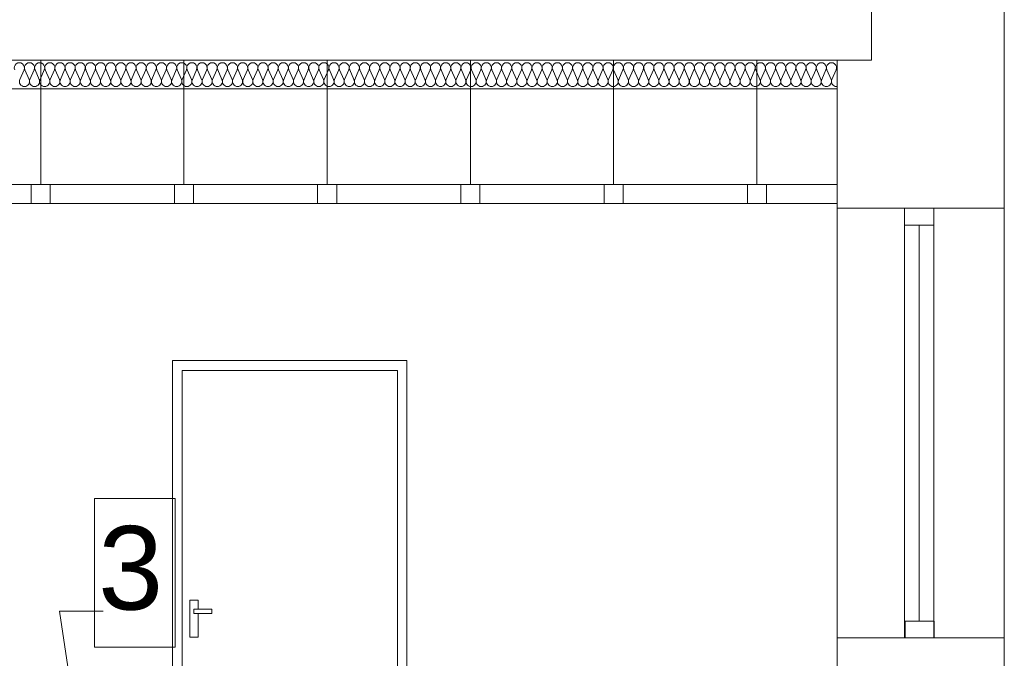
# Model space of a CAD drawing. Header units: millimetres. Extents: x 204754 to 499005, y -178579 to -103222.
# Tile 160 of 178: x 361082 to 365206, y -137089 to -134413. Entities that reach past the tile are written whole.
import ezdxf

# ---------------------------------------------------------------- set-up
doc = ezdxf.new("R2010")
doc.units = ezdxf.units.MM
doc.header["$MEASUREMENT"] = 0
doc.layers.get('0').update_dxf_attribs({"color": 252, "lineweight": 5})
for name, color, linetype, lineweight in [('830-G Teksty Etykiety_Nr_pióra__3', 252, 'Continuous', 5), ('Nowe_320-W Umeblowanie_Nr_pióra__103', 252, 'Continuous', 5), ('Nowe_810-G Ogólne_Nr_pióra__120', 252, 'Continuous', 5), ('Nowe_810-G Ogólne_Nr_pióra__7', 252, 'Continuous', 5), ('Nowe_820-G Rysunki Obrazki_Nr_pióra__1', 252, 'Continuous', 5), ('Nowe_820-G Rysunki Obrazki_Nr_pióra__3', 252, 'Continuous', 5), ('Nowe_Nowe_220(1)-A Ściany zewnętrzne_Nr_pióra__3', 252, 'Continuous', 5), ('Nowe_Nowe_220(1)-A Ściany zewnętrzne_Nr_pióra__7', 252, 'Continuous', 5)]:
    doc.layers.add(name, color=color, linetype=linetype, lineweight=lineweight)
doc.styles.add('GENERATED_STYLE_1', font='arial.ttf')

# ---------------------------------------------------------------- blocks, each defined once
blk = doc.blocks.new('podkład 20251118')
at = {"color": 252, "lineweight": 5}
for p, q in [((361394.9, -136419.8), (361732.5, -136419.8)), ((361394.9, -137041.9), (361394.9, -136419.8)), ((361732.5, -136419.8), (361732.5, -137041.9)), ((361732.5, -137041.9), (361394.9, -137041.9))]:
    blk.add_line(p, q, dxfattribs=at)
at = {"layer": '830-G Teksty Etykiety_Nr_pióra__3', "color": 252, "linetype": 'Continuous', "lineweight": 5}
for p, q in [((361394.9, -136419.8), (361732.5, -136419.8)), ((361394.9, -137041.9), (361394.9, -136419.8)), ((361732.5, -136419.8), (361732.5, -137041.9)), ((361368.2, -137703), (361248.4, -136891.8)), ((361248.4, -136891.8), (361430.8, -136891.8)), ((361732.5, -137041.9), (361394.9, -137041.9))]:
    blk.add_line(p, q, dxfattribs=at)
at = {"layer": 'Nowe_320-W Umeblowanie_Nr_pióra__103', "color": 252, "linetype": 'Continuous', "lineweight": 5}
for p, q in [((361099.6, -134623.2), (361081.9, -134663.6)), ((361120.8, -134663.6), (361103.2, -134623.2)), ((361142.1, -134623.2), (361124.4, -134663.6)), ((361163.4, -134663.6), (361145.7, -134623.2)), ((361184.6, -134623.2), (361166.9, -134663.6)), ((361205.9, -134663.6), (361188.2, -134623.2)), ((361227.2, -134623.2), (361209.5, -134663.6)), ((361248.4, -134663.6), (361230.7, -134623.2)), ((361269.7, -134623.2), (361252, -134663.6)), ((361290.9, -134663.6), (361273.2, -134623.2)), ((361312.2, -134623.2), (361294.5, -134663.6)), ((361333.5, -134663.6), (361315.8, -134623.2)), ((361354.7, -134623.2), (361337, -134663.6)), ((361376, -134663.6), (361358.3, -134623.2)), ((361397.2, -134623.2), (361379.6, -134663.6)), ((361418.5, -134663.6), (361400.8, -134623.2)), ((361439.8, -134623.2), (361422.1, -134663.6)), ((361461, -134663.6), (361443.3, -134623.2)), ((361482.3, -134623.2), (361464.6, -134663.6)), ((361503.5, -134663.6), (361485.9, -134623.2)), ((361524.8, -134623.2), (361507.1, -134663.6)), ((361546.1, -134663.6), (361528.4, -134623.2)), ((361567.3, -134623.2), (361549.6, -134663.6)), ((361588.6, -134663.6), (361570.9, -134623.2)), ((361609.9, -134623.2), (361592.2, -134663.6)), ((361631.1, -134663.6), (361613.4, -134623.2)), ((361652.4, -134623.2), (361634.7, -134663.6)), ((361673.6, -134663.6), (361655.9, -134623.2)), ((361694.9, -134623.2), (361677.2, -134663.6)), ((361716.2, -134663.6), (361698.5, -134623.2)), ((361737.4, -134623.2), (361719.7, -134663.6)), ((361758.7, -134663.6), (361741, -134623.2)), ((361779.9, -134623.2), (361762.3, -134663.6)), ((361801.2, -134663.6), (361783.5, -134623.2)), ((361822.5, -134623.2), (361804.8, -134663.6)), ((361843.7, -134663.6), (361826, -134623.2)), ((361865, -134623.2), (361847.3, -134663.6)), ((361886.2, -134663.6), (361868.6, -134623.2)), ((361907.5, -134623.2), (361889.8, -134663.6)), ((361928.8, -134663.6), (361911.1, -134623.2)), ((361950, -134623.2), (361932.3, -134663.6)), ((361971.3, -134663.6), (361953.6, -134623.2)), ((361992.6, -134623.2), (361974.9, -134663.6)), ((362013.8, -134663.6), (361996.1, -134623.2)), ((362035.1, -134623.2), (362017.4, -134663.6)), ((362056.3, -134663.6), (362038.6, -134623.2)), ((362077.6, -134623.2), (362059.9, -134663.6)), ((362098.9, -134663.6), (362081.2, -134623.2)), ((362120.1, -134623.2), (362102.4, -134663.6)), ((362141.4, -134663.6), (362123.7, -134623.2)), ((362162.6, -134623.2), (362145, -134663.6)), ((362183.9, -134663.6), (362166.2, -134623.2)), ((362205.2, -134623.2), (362187.5, -134663.6)), ((362226.4, -134663.6), (362208.7, -134623.2)), ((362247.7, -134623.2), (362230, -134663.6)), ((362268.9, -134663.6), (362251.3, -134623.2)), ((362290.2, -134623.2), (362272.5, -134663.6)), ((362311.5, -134663.6), (362293.8, -134623.2)), ((362332.7, -134623.2), (362315, -134663.6)), ((362354, -134663.6), (362336.3, -134623.2)), ((362375.3, -134623.2), (362357.6, -134663.6)), ((362396.5, -134663.6), (362378.8, -134623.2)), ((362417.8, -134623.2), (362400.1, -134663.6)), ((362439, -134663.6), (362421.3, -134623.2)), ((362460.3, -134623.2), (362442.6, -134663.6)), ((362481.6, -134663.6), (362463.9, -134623.2)), ((362502.8, -134623.2), (362485.1, -134663.6)), ((362524.1, -134663.6), (362506.4, -134623.2)), ((362545.3, -134623.2), (362527.7, -134663.6)), ((362566.6, -134663.6), (362548.9, -134623.2)), ((362587.9, -134623.2), (362570.2, -134663.6)), ((362609.1, -134663.6), (362591.4, -134623.2)), ((362630.4, -134623.2), (362612.7, -134663.6)), ((362651.6, -134663.6), (362634, -134623.2)), ((362672.9, -134623.2), (362655.2, -134663.6)), ((362694.2, -134663.6), (362676.5, -134623.2)), ((362715.4, -134623.2), (362697.7, -134663.6)), ((362736.7, -134663.6), (362719, -134623.2)), ((362758, -134623.2), (362740.3, -134663.6)), ((362779.2, -134663.6), (362761.5, -134623.2)), ((362800.5, -134623.2), (362782.8, -134663.6)), ((362821.7, -134663.6), (362804, -134623.2)), ((362843, -134623.2), (362825.3, -134663.6)), ((362864.3, -134663.6), (362846.6, -134623.2)), ((362885.5, -134623.2), (362867.8, -134663.6)), ((362906.8, -134663.6), (362889.1, -134623.2)), ((362928, -134623.2), (362910.4, -134663.6)), ((362949.3, -134663.6), (362931.6, -134623.2)), ((362970.6, -134623.2), (362952.9, -134663.6)), ((362991.8, -134663.6), (362974.1, -134623.2)), ((363013.1, -134623.2), (362995.4, -134663.6)), ((363034.3, -134663.6), (363016.7, -134623.2)), ((363055.6, -134623.2), (363037.9, -134663.6)), ((363076.9, -134663.6), (363059.2, -134623.2)), ((363098.1, -134623.2), (363080.4, -134663.6)), ((363119.4, -134663.6), (363101.7, -134623.2)), ((363140.7, -134623.2), (363123, -134663.6)), ((363161.9, -134663.6), (363144.2, -134623.2)), ((363183.2, -134623.2), (363165.5, -134663.6)), ((363204.4, -134663.6), (363186.7, -134623.2)), ((363225.7, -134623.2), (363208, -134663.6)), ((363247, -134663.6), (363229.3, -134623.2)), ((363268.2, -134623.2), (363250.5, -134663.6)), ((363289.5, -134663.6), (363271.8, -134623.2)), ((363310.7, -134623.2), (363293.1, -134663.6)), ((363332, -134663.6), (363314.3, -134623.2)), ((363353.3, -134623.2), (363335.6, -134663.6)), ((363374.5, -134663.6), (363356.8, -134623.2)), ((363395.8, -134623.2), (363378.1, -134663.6)), ((363417, -134663.6), (363399.4, -134623.2)), ((363438.3, -134623.2), (363420.6, -134663.6)), ((363459.6, -134663.6), (363441.9, -134623.2)), ((363480.8, -134623.2), (363463.1, -134663.6)), ((363502.1, -134663.6), (363484.4, -134623.2)), ((363523.4, -134623.2), (363505.7, -134663.6)), ((363544.6, -134663.6), (363526.9, -134623.2)), ((363565.9, -134623.2), (363548.2, -134663.6)), ((363587.1, -134663.6), (363569.4, -134623.2)), ((363608.4, -134623.2), (363590.7, -134663.6)), ((363629.7, -134663.6), (363612, -134623.2)), ((363650.9, -134623.2), (363633.2, -134663.6)), ((363672.2, -134663.6), (363654.5, -134623.2)), ((363693.4, -134623.2), (363675.7, -134663.6)), ((363714.7, -134663.6), (363697, -134623.2)), ((363736, -134623.2), (363718.3, -134663.6)), ((363757.2, -134663.6), (363739.5, -134623.2)), ((363778.5, -134623.2), (363760.8, -134663.6)), ((363799.7, -134663.6), (363782.1, -134623.2)), ((363821, -134623.2), (363803.3, -134663.6)), ((363842.3, -134663.6), (363824.6, -134623.2)), ((363863.5, -134623.2), (363845.8, -134663.6)), ((363884.8, -134663.6), (363867.1, -134623.2)), ((363906, -134623.2), (363888.4, -134663.6)), ((363927.3, -134663.6), (363909.6, -134623.2)), ((363948.6, -134623.2), (363930.9, -134663.6)), ((363969.8, -134663.6), (363952.1, -134623.2)), ((363991.1, -134623.2), (363973.4, -134663.6)), ((364012.4, -134663.6), (363994.7, -134623.2)), ((364033.6, -134623.2), (364015.9, -134663.6)), ((364054.9, -134663.6), (364037.2, -134623.2)), ((364076.1, -134623.2), (364058.4, -134663.6)), ((364097.4, -134663.6), (364079.7, -134623.2)), ((364118.7, -134623.2), (364101, -134663.6)), ((364139.9, -134663.6), (364122.2, -134623.2)), ((364161.2, -134623.2), (364143.5, -134663.6)), ((364182.4, -134663.6), (364164.8, -134623.2)), ((364203.7, -134623.2), (364186, -134663.6)), ((364225, -134663.6), (364207.3, -134623.2)), ((364246.2, -134623.2), (364228.5, -134663.6)), ((364267.5, -134663.6), (364249.8, -134623.2)), ((364288.7, -134623.2), (364271.1, -134663.6)), ((364310, -134663.6), (364292.3, -134623.2)), ((364331.3, -134623.2), (364313.6, -134663.6)), ((364352.5, -134663.6), (364334.8, -134623.2)), ((364373.8, -134623.2), (364356.1, -134663.6)), ((364395.1, -134663.6), (364377.4, -134623.2)), ((364416.3, -134623.2), (364398.6, -134663.6)), ((364437.6, -134663.6), (364419.9, -134623.2)), ((364458.8, -134623.2), (364441.1, -134663.6)), ((364480.1, -134663.6), (364462.4, -134623.2)), ((364501.4, -134623.2), (364483.7, -134663.6))]:
    blk.add_line(p, q, dxfattribs=at)
at = {"layer": 'Nowe_320-W Umeblowanie_Nr_pióra__103', "color": 252, "linetype": 'Continuous', "lineweight": 5, "extrusion": (0, 0, -1)}
for centre, start_param, end_param in [((361080.1, -134614.7), 4.299595, 8.266775), ((361122.6, -134614.7), 4.299595, 8.266775), ((361165.2, -134614.7), 4.299595, 8.266775), ((361207.7, -134614.7), 4.299595, 8.266775), ((361250.2, -134614.7), 4.299595, 8.266775), ((361292.7, -134614.7), 4.299595, 8.266775), ((361335.2, -134614.7), 4.299595, 8.266775), ((361377.8, -134614.7), 4.299595, 8.266775), ((361420.3, -134614.7), 4.299595, 8.266775), ((361462.8, -134614.7), 4.299595, 8.266775), ((361505.3, -134614.7), 4.299595, 8.266775), ((361547.9, -134614.7), 4.299595, 8.266775), ((361590.4, -134614.7), 4.299595, 8.266775), ((361632.9, -134614.7), 4.299595, 8.266775), ((361675.4, -134614.7), 4.299595, 8.266775), ((361717.9, -134614.7), 4.299595, 8.266775), ((361760.5, -134614.7), 4.299595, 8.266775), ((361803, -134614.7), 4.299595, 8.266775), ((361845.5, -134614.7), 4.299595, 8.266775), ((361888, -134614.7), 4.299595, 8.266775), ((361930.6, -134614.7), 4.299595, 8.266775), ((361973.1, -134614.7), 4.299595, 8.266775), ((362015.6, -134614.7), 4.299595, 8.266775), ((362058.1, -134614.7), 4.299595, 8.266775), ((362100.6, -134614.7), 4.299595, 8.266775), ((362143.2, -134614.7), 4.299595, 8.266775), ((362185.7, -134614.7), 4.299595, 8.266775), ((362228.2, -134614.7), 4.299595, 8.266775), ((362270.7, -134614.7), 4.299595, 8.266775), ((362313.3, -134614.7), 4.299595, 8.266775), ((362355.8, -134614.7), 4.299595, 8.266775), ((362398.3, -134614.7), 4.299595, 8.266775), ((362440.8, -134614.7), 4.299595, 8.266775), ((362483.3, -134614.7), 4.299595, 8.266775), ((362525.9, -134614.7), 4.299595, 8.266775), ((362568.4, -134614.7), 4.299595, 8.266775), ((362610.9, -134614.7), 4.299595, 8.266775), ((362653.4, -134614.7), 4.299595, 8.266775), ((362696, -134614.7), 4.299595, 8.266775), ((362738.5, -134614.7), 4.299595, 8.266775), ((362781, -134614.7), 4.299595, 8.266775), ((362823.5, -134614.7), 4.299595, 8.266775), ((362866, -134614.7), 4.299595, 8.266775), ((362908.6, -134614.7), 4.299595, 8.266775), ((362951.1, -134614.7), 4.299595, 8.266775), ((362993.6, -134614.7), 4.299595, 8.266775), ((363036.1, -134614.7), 4.299595, 8.266775), ((363078.7, -134614.7), 4.299595, 8.266775), ((363121.2, -134614.7), 4.299595, 8.266775), ((363163.7, -134614.7), 4.299595, 8.266775), ((363206.2, -134614.7), 4.299595, 8.266775), ((363248.7, -134614.7), 4.299595, 8.266775), ((363291.3, -134614.7), 4.299595, 8.266775), ((363333.8, -134614.7), 4.299595, 8.266775), ((363376.3, -134614.7), 4.299595, 8.266775), ((363418.8, -134614.7), 4.299595, 8.266775), ((363461.4, -134614.7), 4.299595, 8.266775), ((363503.9, -134614.7), 4.299595, 8.266775), ((363546.4, -134614.7), 4.299595, 8.266775), ((363588.9, -134614.7), 4.299595, 8.266775), ((363631.4, -134614.7), 4.299595, 8.266775), ((363674, -134614.7), 4.299595, 8.266775), ((363716.5, -134614.7), 4.299595, 8.266775), ((363759, -134614.7), 4.299595, 8.266775), ((363801.5, -134614.7), 4.299595, 8.266775), ((363844.1, -134614.7), 4.299595, 8.266775), ((363886.6, -134614.7), 4.299595, 8.266775), ((363929.1, -134614.7), 4.299595, 8.266775), ((363971.6, -134614.7), 4.299595, 8.266775), ((364014.1, -134614.7), 4.299595, 8.266775), ((364056.7, -134614.7), 4.299595, 8.266775), ((364099.2, -134614.7), 4.299595, 8.266775), ((364141.7, -134614.7), 4.299595, 8.266775), ((364184.2, -134614.7), 4.299595, 8.266775), ((364226.8, -134614.7), 4.299595, 8.266775), ((364269.3, -134614.7), 4.299595, 8.266775), ((364311.8, -134614.7), 4.299595, 8.266775), ((364354.3, -134614.7), 4.299595, 8.266775), ((364396.8, -134614.7), 4.299595, 8.266775), ((364439.4, -134614.7), 4.299595, 8.266775), ((364481.9, -134614.7), 4.299595, 8.266775), ((361101.4, -134672.1), 3.141593, 5.125182), ((361101.4, -134672.1), 1.158003, 3.141593), ((361143.9, -134672.1), 3.141593, 5.125182), ((361143.9, -134672.1), 1.158003, 3.141593), ((361186.4, -134672.1), 3.141593, 5.125182), ((361186.4, -134672.1), 1.158003, 3.141593), ((361228.9, -134672.1), 3.141593, 5.125182), ((361228.9, -134672.1), 1.158003, 3.141593), ((361271.5, -134672.1), 3.141593, 5.125182), ((361271.5, -134672.1), 1.158003, 3.141593), ((361314, -134672.1), 3.141593, 5.125182), ((361314, -134672.1), 1.158003, 3.141593), ((361356.5, -134672.1), 3.141593, 5.125182), ((361356.5, -134672.1), 1.158003, 3.141593), ((361399, -134672.1), 3.141593, 5.125182), ((361399, -134672.1), 1.158003, 3.141593), ((361441.6, -134672.1), 3.141593, 5.125182), ((361441.6, -134672.1), 1.158003, 3.141593), ((361484.1, -134672.1), 3.141593, 5.125182), ((361484.1, -134672.1), 1.158003, 3.141593), ((361526.6, -134672.1), 3.141593, 5.125182), ((361526.6, -134672.1), 1.158003, 3.141593), ((361569.1, -134672.1), 3.141593, 5.125182), ((361569.1, -134672.1), 1.158003, 3.141593), ((361611.6, -134672.1), 3.141593, 5.125182), ((361611.6, -134672.1), 1.158003, 3.141593), ((361654.2, -134672.1), 3.141593, 5.125182), ((361654.2, -134672.1), 1.158003, 3.141593), ((361696.7, -134672.1), 3.141593, 5.125182), ((361696.7, -134672.1), 1.158003, 3.141593), ((361739.2, -134672.1), 3.141593, 5.125182), ((361739.2, -134672.1), 1.158003, 3.141593), ((361781.7, -134672.1), 3.141593, 5.125182), ((361781.7, -134672.1), 1.158003, 3.141593), ((361824.3, -134672.1), 3.141593, 5.125182), ((361824.3, -134672.1), 1.158003, 3.141593), ((361866.8, -134672.1), 3.141593, 5.125182), ((361866.8, -134672.1), 1.158003, 3.141593), ((361909.3, -134672.1), 3.141593, 5.125182), ((361909.3, -134672.1), 1.158003, 3.141593), ((361951.8, -134672.1), 3.141593, 5.125182), ((361951.8, -134672.1), 1.158003, 3.141593), ((361994.3, -134672.1), 3.141593, 5.125182), ((361994.3, -134672.1), 1.158003, 3.141593), ((362036.9, -134672.1), 3.141593, 5.125182), ((362036.9, -134672.1), 1.158003, 3.141593), ((362079.4, -134672.1), 3.141593, 5.125182), ((362079.4, -134672.1), 1.158003, 3.141593), ((362121.9, -134672.1), 3.141593, 5.125182), ((362121.9, -134672.1), 1.158003, 3.141593), ((362164.4, -134672.1), 3.141593, 5.125182), ((362164.4, -134672.1), 1.158003, 3.141593), ((362206.9, -134672.1), 3.141593, 5.125182), ((362206.9, -134672.1), 1.158003, 3.141593), ((362249.5, -134672.1), 3.141593, 5.125182), ((362249.5, -134672.1), 1.158003, 3.141593), ((362292, -134672.1), 3.141593, 5.125182), ((362292, -134672.1), 1.158003, 3.141593), ((362334.5, -134672.1), 3.141593, 5.125182), ((362334.5, -134672.1), 1.158003, 3.141593), ((362377, -134672.1), 3.141593, 5.125182), ((362377, -134672.1), 1.158003, 3.141593), ((362419.6, -134672.1), 3.141593, 5.125182), ((362419.6, -134672.1), 1.158003, 3.141593), ((362462.1, -134672.1), 3.141593, 5.125182), ((362462.1, -134672.1), 1.158003, 3.141593), ((362504.6, -134672.1), 3.141593, 5.125182), ((362504.6, -134672.1), 1.158003, 3.141593), ((362547.1, -134672.1), 3.141593, 5.125182), ((362547.1, -134672.1), 1.158003, 3.141593), ((362589.6, -134672.1), 3.141593, 5.125182), ((362589.6, -134672.1), 1.158003, 3.141593), ((362632.2, -134672.1), 3.141593, 5.125182), ((362632.2, -134672.1), 1.158003, 3.141593), ((362674.7, -134672.1), 3.141593, 5.125182), ((362674.7, -134672.1), 1.158003, 3.141593), ((362717.2, -134672.1), 3.141593, 5.125182), ((362717.2, -134672.1), 1.158003, 3.141593), ((362759.7, -134672.1), 3.141593, 5.125182), ((362759.7, -134672.1), 1.158003, 3.141593), ((362802.3, -134672.1), 3.141593, 5.125182), ((362802.3, -134672.1), 1.158003, 3.141593), ((362844.8, -134672.1), 3.141593, 5.125182), ((362844.8, -134672.1), 1.158003, 3.141593), ((362887.3, -134672.1), 3.141593, 5.125182), ((362887.3, -134672.1), 1.158003, 3.141593), ((362929.8, -134672.1), 3.141593, 5.125182), ((362929.8, -134672.1), 1.158003, 3.141593), ((362972.3, -134672.1), 3.141593, 5.125182), ((362972.3, -134672.1), 1.158003, 3.141593), ((363014.9, -134672.1), 3.141593, 5.125182), ((363014.9, -134672.1), 1.158003, 3.141593), ((363057.4, -134672.1), 3.141593, 5.125182), ((363057.4, -134672.1), 1.158003, 3.141593), ((363099.9, -134672.1), 3.141593, 5.125182), ((363099.9, -134672.1), 1.158003, 3.141593), ((363142.4, -134672.1), 3.141593, 5.125182), ((363142.4, -134672.1), 1.158003, 3.141593), ((363185, -134672.1), 3.141593, 5.125182), ((363185, -134672.1), 1.158003, 3.141593), ((363227.5, -134672.1), 3.141593, 5.125182), ((363227.5, -134672.1), 1.158003, 3.141593), ((363270, -134672.1), 3.141593, 5.125182), ((363270, -134672.1), 1.158003, 3.141593), ((363312.5, -134672.1), 3.141593, 5.125182), ((363312.5, -134672.1), 1.158003, 3.141593), ((363355, -134672.1), 3.141593, 5.125182), ((363355, -134672.1), 1.158003, 3.141593), ((363397.6, -134672.1), 3.141593, 5.125182), ((363397.6, -134672.1), 1.158003, 3.141593), ((363440.1, -134672.1), 3.141593, 5.125182), ((363440.1, -134672.1), 1.158003, 3.141593), ((363482.6, -134672.1), 3.141593, 5.125182), ((363482.6, -134672.1), 1.158003, 3.141593), ((363525.1, -134672.1), 3.141593, 5.125182), ((363525.1, -134672.1), 1.158003, 3.141593), ((363567.7, -134672.1), 3.141593, 5.125182), ((363567.7, -134672.1), 1.158003, 3.141593), ((363610.2, -134672.1), 3.141593, 5.125182), ((363610.2, -134672.1), 1.158003, 3.141593), ((363652.7, -134672.1), 3.141593, 5.125182), ((363652.7, -134672.1), 1.158003, 3.141593), ((363695.2, -134672.1), 3.141593, 5.125182), ((363695.2, -134672.1), 1.158003, 3.141593), ((363737.7, -134672.1), 3.141593, 5.125182), ((363737.7, -134672.1), 1.158003, 3.141593), ((363780.3, -134672.1), 3.141593, 5.125182), ((363780.3, -134672.1), 1.158003, 3.141593), ((363822.8, -134672.1), 3.141593, 5.125182), ((363822.8, -134672.1), 1.158003, 3.141593), ((363865.3, -134672.1), 3.141593, 5.125182), ((363865.3, -134672.1), 1.158003, 3.141593), ((363907.8, -134672.1), 3.141593, 5.125182), ((363907.8, -134672.1), 1.158003, 3.141593), ((363950.4, -134672.1), 3.141593, 5.125182), ((363950.4, -134672.1), 1.158003, 3.141593), ((363992.9, -134672.1), 3.141593, 5.125182), ((363992.9, -134672.1), 1.158003, 3.141593), ((364035.4, -134672.1), 3.141593, 5.125182), ((364035.4, -134672.1), 1.158003, 3.141593), ((364077.9, -134672.1), 3.141593, 5.125182), ((364077.9, -134672.1), 1.158003, 3.141593), ((364120.4, -134672.1), 3.141593, 5.125182), ((364120.4, -134672.1), 1.158003, 3.141593), ((364163, -134672.1), 3.141593, 5.125182), ((364163, -134672.1), 1.158003, 3.141593), ((364205.5, -134672.1), 3.141593, 5.125182), ((364205.5, -134672.1), 1.158003, 3.141593), ((364248, -134672.1), 3.141593, 5.125182), ((364248, -134672.1), 1.158003, 3.141593), ((364290.5, -134672.1), 3.141593, 5.125182), ((364290.5, -134672.1), 1.158003, 3.141593), ((364333.1, -134672.1), 3.141593, 5.125182), ((364333.1, -134672.1), 1.158003, 3.141593), ((364375.6, -134672.1), 3.141593, 5.125182), ((364375.6, -134672.1), 1.158003, 3.141593), ((364418.1, -134672.1), 3.141593, 5.125182), ((364418.1, -134672.1), 1.158003, 3.141593), ((364460.6, -134672.1), 3.141593, 5.125182), ((364460.6, -134672.1), 1.158003, 3.141593), ((364503.1, -134672.1), 3.141593, 5.125182)]:
    blk.add_ellipse(centre, major_axis=(0, 21.3), ratio=0.999683, start_param=start_param, end_param=end_param, dxfattribs=at)
at = {"layer": 'Nowe_810-G Ogólne_Nr_pióra__120', "color": 252, "linetype": 'Continuous', "lineweight": 5}
blk.add_line((364849.2, -135274), (364849.2, -136932.9), dxfattribs=at)
at = {"layer": 'Nowe_810-G Ogólne_Nr_pióra__7', "color": 252, "linetype": 'Continuous', "lineweight": 5}
for p, q in [((364650.2, -134583.4), (364650.2, -134253.4)), ((358984.4, -134583.4), (364650.2, -134583.4))]:
    blk.add_line(p, q, dxfattribs=at)
at = {"layer": 'Nowe_820-G Rysunki Obrazki_Nr_pióra__1', "color": 252, "linetype": 'Continuous', "lineweight": 5}
for p, q in [((364505.6, -134583.4), (352852.1, -134583.4)), ((364503.1, -134703.4), (352852.1, -134703.4))]:
    blk.add_line(p, q, dxfattribs=at)
at = {"layer": 'Nowe_820-G Rysunki Obrazki_Nr_pióra__3', "color": 252, "linetype": 'Continuous', "lineweight": 5}
for p, q in [((361721.3, -135841.2), (362702.7, -135841.2)), ((361721.3, -135841.2), (361721.3, -137883.4)), ((362702.7, -135841.2), (362702.7, -137883.4)), ((361762.6, -135882.5), (362664.6, -135882.5)), ((361762.6, -135882.5), (361762.6, -137883.4)), ((362664.6, -135882.5), (362664.6, -137883.4)), ((361829.3, -136844.8), (361794.4, -136844.8)), ((361794.4, -136844.8), (361794.4, -137000.5)), ((361829.3, -136883), (361829.3, -136844.8)), ((361810.3, -136902), (361810.3, -136883)), ((361810.3, -136883), (361886.5, -136883)), ((361886.5, -136883), (361886.5, -136902)), ((361886.5, -136902), (361810.3, -136902)), ((361829.3, -137000.5), (361829.3, -136902)), ((361794.4, -137000.5), (361829.3, -137000.5))]:
    blk.add_line(p, q, dxfattribs=at)
at = {"layer": 'Nowe_Nowe_220(1)-A Ściany zewnętrzne_Nr_pióra__3', "color": 252, "linetype": 'Continuous', "lineweight": 5}
for p, q in [((361169.5, -135103.4), (361169.5, -134583.4)), ((361769.5, -135103.4), (361769.5, -134583.4)), ((362369.5, -135103.4), (362369.5, -134583.4)), ((362969.5, -135103.4), (362969.5, -134583.4)), ((363569.5, -135103.4), (363569.5, -134583.4)), ((364169.5, -135103.4), (364169.5, -134583.4)), ((361017.1, -135103.4), (364505.6, -135103.4)), ((361129.5, -135103.4), (361129.5, -135183.4)), ((361209.5, -135103.4), (361209.5, -135183.4)), ((361729.5, -135103.4), (361729.5, -135183.4)), ((361809.5, -135103.4), (361809.5, -135183.4)), ((362329.5, -135103.4), (362329.5, -135183.4)), ((362409.5, -135103.4), (362409.5, -135183.4)), ((362929.5, -135103.4), (362929.5, -135183.4)), ((363009.5, -135103.4), (363009.5, -135183.4)), ((363529.5, -135103.4), (363529.5, -135183.4)), ((363609.5, -135103.4), (363609.5, -135183.4)), ((364129.5, -135103.4), (364129.5, -135183.4)), ((364209.5, -135103.4), (364209.5, -135183.4)), ((361017.1, -135183.4), (364505.6, -135183.4))]:
    blk.add_line(p, q, dxfattribs=at)
at = {"layer": 'Nowe_Nowe_220(1)-A Ściany zewnętrzne_Nr_pióra__7', "color": 252, "linetype": 'Continuous', "lineweight": 5}
for p, q in [((365205.9, -132065), (365205.9, -134516)), ((364650.2, -133855.1), (364650.2, -134583.4)), ((365205.9, -134516), (365205.9, -134906)), ((364505.6, -139050.6), (364505.6, -134583.4)), ((364650.2, -134583.4), (364505.6, -134583.4)), ((365205.9, -134906), (365205.9, -139050.6)), ((364505.6, -135203.4), (365205.9, -135203.4)), ((364505.6, -137003.4), (364505.6, -135203.4)), ((364788.3, -135203.4), (364910.1, -135203.4)), ((364788.3, -137003.4), (364788.3, -135203.4)), ((364788.3, -135274), (364788.3, -135203.4)), ((364788.3, -135203.4), (364910.1, -135203.4)), ((364910.1, -135203.4), (364910.1, -137003.4)), ((364910.1, -135203.4), (364910.1, -135274)), ((365205.9, -135203.4), (365205.9, -137003.4)), ((364910.1, -135274), (364788.3, -135274)), ((364790.2, -137003.4), (364790.2, -136932.9)), ((364790.2, -136932.9), (364911.5, -136932.9)), ((364911.5, -136932.9), (364911.5, -137003.4)), ((365205.9, -137003.4), (364505.6, -137003.4)), ((364910.1, -137003.4), (364788.3, -137003.4)), ((364911.5, -137003.4), (364790.2, -137003.4))]:
    blk.add_line(p, q, dxfattribs=at)
at = {"layer": '830-G Teksty Etykiety_Nr_pióra__3', "color": 252, "lineweight": 5, "style": 'GENERATED_STYLE_1'}
blk.add_text('3', height=350, dxfattribs=at).set_placement((361410.3, -136884.9))

msp = doc.modelspace()

# ---------------------------------------------------------------- block references
msp.add_blockref('podkład 20251118', (0, 0))

doc.saveas('drawing.dxf')
